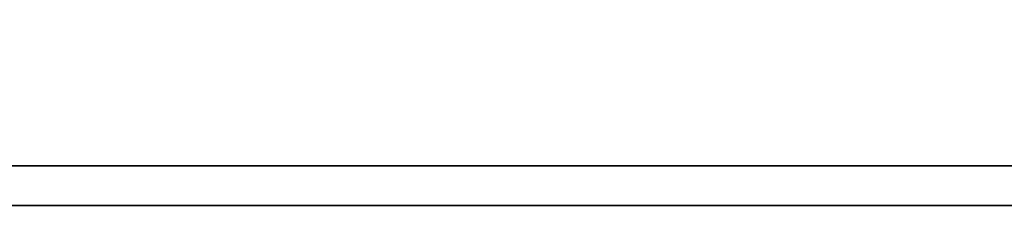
# Model space of a CAD drawing. Header units: millimetres. Extents: x 34 to 348, y -46 to 61.
# Tile 34 of 53: x 263.632 to 266.159, y -12.111 to -11.634. Entities that reach past the tile are written whole.
import ezdxf

# ---------------------------------------------------------------- set-up
doc = ezdxf.new("R2010")
doc.units = ezdxf.units.MM
doc.header["$LTSCALE"] = 0.15
doc.layers.add('DIM', color=4, linetype='CONTINUOUS')
doc.layers.add('layer 1', color=7, linetype='CONTINUOUS')

# ---------------------------------------------------------------- blocks, each defined once
blk = doc.blocks.new('TBI MOTION logo(完整正式版)')
at = {"layer": 'layer 1', "color": 22, "lineweight": 35}
blk.add_open_spline([(75.90875, -9.47875), (75.90875, -9.47875), (75.90875, -12.28625), (75.90875, -12.28625), (75.90875, -12.28625), (75.90875, -12.28625), (75.90875, -12.47875), (75.90875, -12.47875), (75.90875, -12.47875), (75.90875, -12.47875), (75.71625, -12.47875), (75.71625, -12.47875), (75.71625, -12.47875), (75.71625, -12.47875), (-88.32875, -12.47875), (-88.32875, -12.47875), (-88.32875, -12.47875), (-88.32875, -12.47875), (-88.32875, -13.29375), (-88.32875, -13.29375), (-88.32875, -13.29375), (-88.32875, -13.29375), (82.89125, -13.29375), (82.89125, -13.29375), (82.89125, -13.29375), (82.89125, -13.29375), (75.90875, -9.47875), (75.90875, -9.47875)], degree=3, knots=[0, 0, 0, 0, 0.14285714, 0.14285714, 0.14285714, 0.14285715, 0.28571429, 0.28571429, 0.28571429, 0.2857143, 0.42857143, 0.42857143, 0.42857143, 0.42857144, 0.57142857, 0.57142857, 0.57142857, 0.57142858, 0.71428571, 0.71428571, 0.71428571, 0.71428572, 0.85714286, 0.85714286, 0.85714286, 0.85714287, 1, 1, 1, 1], dxfattribs=at)

msp = doc.modelspace()

# ---------------------------------------------------------------- block references
at = {"layer": 'DIM', "color": 0, "xscale": 0.1250977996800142, "yscale": 0.1250977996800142, "zscale": 0.1250977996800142}
msp.add_blockref('TBI MOTION logo(完整正式版)', (267.8656, -10.4481), dxfattribs=at)

doc.saveas('drawing.dxf')
